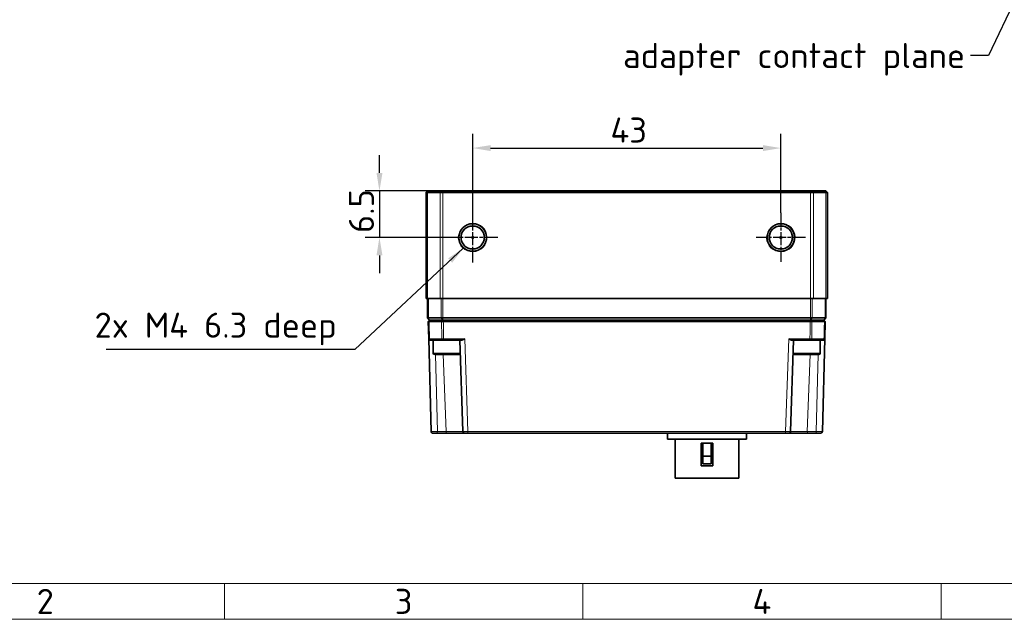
# Model space of a CAD drawing. Header units: millimetres. Extents: x 5 to 415, y 5 to 292.
# Tile 3 of 37: x 81 to 219, y 5 to 89. Entities that reach past the tile are written whole.
import ezdxf

# ---------------------------------------------------------------- set-up
doc = ezdxf.new("R2010")
doc.units = ezdxf.units.MM
doc.linetypes.add('CHAIN', pattern=[0.3543, 0.2362, -0.0295, 0.0591, -0.0295])
doc.linetypes.add('LONG_DASH_DOTTED', pattern=[0.3001, 0.2362, -0.0295, 0.0049, -0.0295])
for name, color, linetype, lineweight in [('Bemaßung (ISO)', 7, 'Continuous', 25), ('Mittelpunktmarkierung (ISO)', 7, 'LONG_DASH_DOTTED', 25), ('Rahmen (ISO)', 7, 'Continuous', 70), ('Sichtbar (ISO)', 7, 'Continuous', 35), ('Sichtbar schmal (ISO)', 7, 'Continuous', 18), ('Symbol (ISO)', 7, 'Continuous', 25)]:
    doc.layers.add(name, color=color, linetype=linetype, lineweight=lineweight)
doc.styles.add('Bezeichnungstext (ISO)', font='isocpeur.ttf')
doc.styles.add('Notiztext (ISO)', font='isocpeur.ttf')
doc.dimstyles.new('Standard (ISO)', dxfattribs={"dimtxt": 3.5, "dimasz": 2.5, "dimexe": 2, "dimexo": 0, "dimgap": 0.762, "dimtad": 1, "dimtoh": 1, "dimdec": 8, "dimrnd": 1e-08, "dimdsep": 46, "dimtxsty": 'Notiztext (ISO)', "dimcen": 0.09, "dimdle": 10, "dimclrd": 256, "dimclre": 256, "dimclrt": 256, "dimadec": 6, "dimazin": 2, "dimtfac": 0.514286, "dimtdec": 3, "dimtmove": 0, "dimatfit": 3, "dimfxl": 1, "dimtolj": 1, "dimlwd": -1, "dimlwe": -1, "dimarcsym": 0})
doc.dimstyles.new('Standard (ISO)$7', dxfattribs={"dimtxt": 3.5, "dimasz": 2.5, "dimexe": 2, "dimexo": 0, "dimgap": 0.762, "dimtad": 1, "dimtoh": 1, "dimdec": 8, "dimrnd": 1e-08, "dimdsep": 46, "dimtxsty": 'Notiztext (ISO)', "dimcen": 0.09, "dimdle": 10, "dimclrd": 256, "dimclre": 256, "dimclrt": 256, "dimadec": 6, "dimazin": 2, "dimtfac": 0.514286, "dimtdec": 3, "dimtmove": 0, "dimatfit": 3, "dimfxl": 1, "dimtolj": 1, "dimlwd": -1, "dimlwe": -1, "dimarcsym": 0})
doc.dimstyles.new('Standard - Methode 1b (ISO)$7', dxfattribs={"dimtxt": 3.5, "dimasz": 2.5, "dimexe": 2, "dimexo": 0, "dimgap": 0.762, "dimtad": 1, "dimtoh": 1, "dimrnd": 1e-08, "dimdsep": 46, "dimtxsty": 'Notiztext (ISO)', "dimcen": 0.09, "dimdle": 10, "dimclrd": 256, "dimclre": 256, "dimclrt": 256, "dimazin": 2, "dimtfac": 1, "dimtmove": 0, "dimatfit": 3, "dimfxl": 1, "dimtolj": 1, "dimlwd": -1, "dimlwe": -1, "dimarcsym": 0})

# ---------------------------------------------------------------- blocks, each defined once
blk = doc.blocks.new('*D55')
at = {"layer": 'Bemaßung (ISO)', "transparency": 16777216}
for p, q in [((144.64, 61.82), (144.64, 72.8)), ((187.64, 61.74), (187.64, 72.8)), ((147.14, 70.8), (185.14, 70.8))]:
    blk.add_line(p, q, dxfattribs=at)
for points in [[(147.14, 71.21), (147.14, 70.38), (144.64, 70.8)], [(185.14, 71.21), (185.14, 70.38), (187.64, 70.8)]]:
    blk.add_solid(points, dxfattribs=at)
at = {"layer": 'Defpoints', "color": 0, "transparency": 16777216}
for p in [(187.64, 70.8), (144.64, 61.82), (187.64, 61.74)]:
    blk.add_point(p, dxfattribs=at)
at = {"layer": 'Bemaßung (ISO)', "transparency": 16777216, "insert": (163.86, 75.06), "char_height": 3.5, "attachment_point": 1, "style": 'Notiztext (ISO)'}
blk.add_mtext('\\A1;43', dxfattribs=at)
blk = doc.blocks.new('*D56')
at = {"layer": 'Bemaßung (ISO)', "transparency": 16777216}
for p, q in [((131.63, 67.32), (131.63, 69.82)), ((140.49, 64.82), (129.63, 64.82)), ((131.63, 64.82), (131.63, 58.32)), ((141.14, 58.32), (129.63, 58.32)), ((131.63, 55.82), (131.63, 53.32))]:
    blk.add_line(p, q, dxfattribs=at)
for points in [[(131.22, 67.32), (132.05, 67.32), (131.63, 64.82)], [(131.22, 55.82), (132.05, 55.82), (131.63, 58.32)]]:
    blk.add_solid(points, dxfattribs=at)
at = {"layer": 'Defpoints', "color": 0, "transparency": 16777216}
for p in [(140.49, 64.82), (131.63, 58.32), (141.14, 58.32)]:
    blk.add_point(p, dxfattribs=at)
at = {"layer": 'Bemaßung (ISO)', "transparency": 16777216, "insert": (127.37, 58.94), "char_height": 3.5, "attachment_point": 1, "rotation": 90, "style": 'Notiztext (ISO)'}
blk.add_mtext('\\A1;6.5', dxfattribs=at)
blk = doc.blocks.new('Ränder Basler-A3')
at = {"layer": 'Rahmen (ISO)', "lineweight": 18}
blk.add_line((10, 10), (410, 10), dxfattribs=at)
at = {"layer": 'Rahmen (ISO)', "color": 7, "linetype": 'Continuous', "lineweight": 18}
for p, q in [((110, 10), (110, 5)), ((160, 10), (160, 5)), ((210, 10), (210, 5))]:
    blk.add_line(p, q, dxfattribs=at)
at = {"layer": 'Rahmen (ISO)', "color": 7, "lineweight": 18}
blk.add_line((415, 5), (5, 5), dxfattribs=at)
at = {"layer": 'Rahmen (ISO)', "char_height": 3.5, "attachment_point": 5, "style": 'Bezeichnungstext (ISO)'}
for s, insert in [('\\fISOCPEUR|b0|i0;\\H3.5000;2', (85, 7.5)), ('\\fISOCPEUR|b0|i0;\\H3.5000;3', (135, 7.5)), ('\\fISOCPEUR|b0|i0;\\H3.5000;4', (185, 7.5))]:
    blk.add_mtext(s, dxfattribs=dict(at, insert=insert))

msp = doc.modelspace()

# ---------------------------------------------------------------- linework, layer by layer
at = {"layer": 'Mittelpunktmarkierung (ISO)', "linetype": 'CHAIN', "ltscale": 7.778352}
for p, q in [((144.63831693, 61.81505128), (144.63831693, 54.81505128)), ((148.13831693, 58.31505128), (141.13831693, 58.31505128))]:
    msp.add_line(p, q, dxfattribs=at)
at = {"layer": 'Mittelpunktmarkierung (ISO)', "linetype": 'CHAIN', "ltscale": 7.603004}
for p, q in [((187.63831693, 61.73615128), (187.63831693, 54.89395128)), ((191.05941693, 58.31505128), (184.21721693, 58.31505128))]:
    msp.add_line(p, q, dxfattribs=at)
at = {"layer": 'Sichtbar (ISO)'}
for p, q in [((138.13831693, 64.61505128), (138.33831693, 64.81505128)), ((138.34282447, 64.61505128), (138.13831693, 64.61505128)), ((138.13831693, 64.61505128), (138.13831693, 49.81505128)), ((138.33831693, 64.81505128), (138.46102146, 64.81505128)), ((138.34282447, 64.61505128), (140.08997563, 64.61505128)), ((140.25131215, 64.81505128), (138.46102146, 64.81505128)), ((140.49331693, 64.61505128), (140.08997563, 64.61505128)), ((140.25131215, 64.81505128), (140.49331693, 64.81505128)), ((191.78331693, 64.81505128), (140.49331693, 64.81505128)), ((140.49331693, 64.61505128), (191.78331693, 64.61505128)), ((191.78331693, 64.81505128), (192.02532171, 64.81505128)), ((192.18665823, 64.61505128), (191.78331693, 64.61505128)), ((193.81561241, 64.81505128), (192.02532171, 64.81505128)), ((192.18665823, 64.61505128), (193.9338094, 64.61505128)), ((193.81561241, 64.81505128), (193.93831693, 64.81505128)), ((194.13831693, 64.61505128), (193.9338094, 64.61505128)), ((194.13831693, 64.61505128), (193.93831693, 64.81505128)), ((194.13831693, 64.61505128), (194.13831693, 49.81505128)), ((146.23831693, 58.0543499), (146.23831693, 58.57575266)), ((186.03831693, 58.0543499), (186.03831693, 58.57575266)), ((144.37761555, 56.71505128), (144.89901832, 56.71505128)), ((187.37761555, 56.71505128), (187.89901832, 56.71505128)), ((138.34282447, 49.81505128), (138.13831693, 49.81505128)), ((138.33831693, 49.81505128), (138.33831693, 47.07205128)), ((138.34282447, 49.81505128), (140.08997563, 49.81505128)), ((140.49331693, 49.81505128), (140.08997563, 49.81505128)), ((140.49331693, 49.81505128), (191.78331693, 49.81505128)), ((192.18665823, 49.81505128), (191.78331693, 49.81505128)), ((192.18665823, 49.81505128), (193.9338094, 49.81505128)), ((194.13831693, 49.81505128), (193.9338094, 49.81505128)), ((193.93831693, 49.81505128), (193.93831693, 47.07205128)), ((138.33831693, 47.07205128), (138.46191214, 47.07205128)), ((138.63831693, 46.77205128), (138.33831693, 47.07205128)), ((138.43831693, 46.57211982), (138.63308154, 46.77205128)), ((140.25066214, 47.07205128), (138.46191214, 47.07205128)), ((138.63831693, 46.77205128), (138.63308154, 46.77205128)), ((138.63831693, 46.77205128), (138.65083521, 46.77205128)), ((138.67602087, 46.77205128), (138.65083521, 46.77205128)), ((140.45789788, 46.77205128), (138.67602087, 46.77205128)), ((140.25066214, 47.07205128), (140.49331693, 47.07205128)), ((140.48419876, 46.77205128), (140.45789788, 46.77205128)), ((140.48419876, 46.77205128), (140.49331693, 46.77205128)), ((191.78331693, 47.07205128), (140.49331693, 47.07205128)), ((140.49331693, 46.77205128), (140.50989711, 46.77205128)), ((140.54266143, 46.77205128), (140.50989711, 46.77205128)), ((191.73397244, 46.77205128), (140.54266143, 46.77205128)), ((191.76673674, 46.77205128), (191.73397244, 46.77205128)), ((191.76673674, 46.77205128), (191.78331693, 46.77205128)), ((191.78331693, 47.07205128), (192.02597173, 47.07205128)), ((191.78331693, 46.77205128), (191.7924351, 46.77205128)), ((191.81873599, 46.77205128), (191.7924351, 46.77205128)), ((193.600613, 46.77205128), (191.81873599, 46.77205128)), ((193.81472173, 47.07205128), (192.02597173, 47.07205128)), ((193.62579865, 46.77205128), (193.600613, 46.77205128)), ((193.62579866, 46.77205128), (193.63831693, 46.77205128)), ((193.93831693, 47.07205128), (193.63831693, 46.77205128)), ((193.64355232, 46.77205128), (193.63831693, 46.77205128)), ((193.64355232, 46.77205128), (193.83831693, 46.57211982)), ((193.81472173, 47.07205128), (193.93831693, 47.07205128)), ((138.43831693, 46.57211982), (138.50130203, 44.16681589)), ((138.560804, 46.57211982), (140.30086818, 46.57211982)), ((140.54266143, 46.57211982), (191.73397244, 46.57211982)), ((191.97576569, 46.57211982), (193.71582986, 46.57211982)), ((193.77533183, 44.16681589), (193.83831693, 46.57211982)), ((138.84067158, 31.20681589), (138.50130203, 44.16681589)), ((138.7012335, 43.97205128), (138.74175884, 43.97205128)), ((138.74175884, 43.97205128), (140.49411946, 43.97205128)), ((139.13831693, 42.17205128), (139.13831693, 43.97205128)), ((140.49411946, 43.97205128), (140.57449351, 43.97205128)), ((140.57449351, 43.97205128), (143.06484044, 43.97205128)), ((142.84966299, 43.97205128), (143.28534554, 31.20523002)), ((188.99128833, 31.20523002), (189.42697088, 43.97205128)), ((189.21179343, 43.97205128), (191.70214036, 43.97205128)), ((191.70214036, 43.97205128), (191.7825144, 43.97205128)), ((191.7825144, 43.97205128), (193.53487503, 43.97205128)), ((193.13831693, 42.17205128), (193.13831693, 43.97205128)), ((193.77533183, 44.16681589), (193.43596229, 31.20681589)), ((193.53487503, 43.97205128), (193.57540037, 43.97205128)), ((142.73831693, 41.97205128), (139.33831693, 41.97205128)), ((192.93831693, 41.97205128), (189.53831693, 41.97205128)), ((139.66979688, 31.01205128), (139.04060304, 31.01205128)), ((139.66979688, 31.01205128), (140.89115863, 31.01205128)), ((140.89115863, 31.01205128), (143.48522918, 31.01205128)), ((143.98507359, 31.01205128), (143.48522918, 31.01205128)), ((143.98507359, 31.01205128), (188.29156028, 31.01205128)), ((171.83831693, 31.01205128), (171.83831693, 30.16205128)), ((182.83831693, 31.01205128), (182.83831693, 30.16205128)), ((188.79140469, 31.01205128), (188.29156028, 31.01205128)), ((188.79140469, 31.01205128), (191.38547524, 31.01205128)), ((191.38547524, 31.01205128), (192.60683699, 31.01205128)), ((193.23603083, 31.01205128), (192.60683699, 31.01205128)), ((182.83831693, 30.16205128), (171.83831693, 30.16205128)), ((172.91331693, 30.16205128), (172.91331693, 24.71205128)), ((176.53831693, 26.41205128), (176.53831693, 29.61205128)), ((178.13831693, 29.61205128), (176.53831693, 29.61205128)), ((176.73831693, 29.61205128), (176.73831693, 27.79120155)), ((177.93831693, 27.79120155), (177.93831693, 29.61205128)), ((178.13831693, 29.61205128), (178.13831693, 26.41205128)), ((181.76331693, 30.16205128), (181.76331693, 24.71205128)), ((176.73831693, 26.71205128), (176.73831693, 27.79120155)), ((176.73831693, 27.79120155), (177.93831693, 27.79120155)), ((177.93831693, 27.79120155), (177.93831693, 26.71205128)), ((176.53831693, 26.41205128), (178.13831693, 26.41205128)), ((177.93831693, 26.71205128), (176.73831693, 26.71205128)), ((181.76331693, 24.71205128), (172.91331693, 24.71205128))]:
    msp.add_line(p, q, dxfattribs=at)
for centre, radius in [((144.63831693, 58.31505128), 1.9211), ((144.63831693, 58.31505128), 1.6211), ((187.63831693, 58.31505128), 1.9211), ((187.63831693, 58.31505128), 1.6211), ((144.63831693, 58.31505128), 0.12324847), ((187.63831693, 58.31505128), 0.12324847)]:
    msp.add_circle(centre, radius, dxfattribs=at)
for centre, start, end in [((138.7012335, 44.17205128), 181.5, 270), ((193.57540037, 44.17205128), 270, 358.5), ((139.33831693, 42.17205128), 180, 270), ((142.73831693, 42.17205128), 270, 331.6508417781), ((189.53831693, 42.17205128), 208.349158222, 270), ((192.93831693, 42.17205128), 270, 0), ((139.04060304, 31.21205128), 181.5, 270), ((143.48522918, 31.21205128), 181.954526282, 270), ((188.79140469, 31.21205128), 270, 358.0454737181), ((193.23603083, 31.21205128), 270, 358.5)]:
    msp.add_arc(centre, 0.2, start, end, dxfattribs=at)
for points, knots in [([(144.37761555, 59.91505128), (144.46582656, 59.90518817), (144.55478352, 59.90103499), (144.72185035, 59.90103499), (144.81080731, 59.90518817), (144.89901832, 59.91505128)], [0.131587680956, 0.131587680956, 0.131587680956, 0.131587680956, 0.156647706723, 0.156647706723, 0.18170773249, 0.18170773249, 0.18170773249, 0.18170773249]), ([(187.37761555, 59.91505128), (187.46582656, 59.90518817), (187.55478352, 59.90103499), (187.72185035, 59.90103499), (187.81080731, 59.90518817), (187.89901832, 59.91505128)], [0.131587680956, 0.131587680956, 0.131587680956, 0.131587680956, 0.156647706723, 0.156647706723, 0.18170773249, 0.18170773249, 0.18170773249, 0.18170773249]), ([(143.03831693, 58.57575266), (143.04818005, 58.48754166), (143.05233323, 58.3985847), (143.05233323, 58.23151786), (143.04818005, 58.14256091), (143.03831693, 58.0543499)], [1.302752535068, 1.302752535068, 1.302752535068, 1.302752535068, 1.327812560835, 1.327812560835, 1.352872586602, 1.352872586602, 1.352872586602, 1.352872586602]), ([(146.23831693, 58.0543499), (146.22845382, 58.14256091), (146.22430064, 58.23151786), (146.22430064, 58.3985847), (146.22845382, 58.48754166), (146.23831693, 58.57575266)], [0.131587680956, 0.131587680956, 0.131587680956, 0.131587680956, 0.156647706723, 0.156647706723, 0.18170773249, 0.18170773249, 0.18170773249, 0.18170773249]), ([(146.23831693, 58.57575266), (146.24365978, 58.48766976), (146.24623652, 58.40053535), (146.24623652, 58.22956722), (146.24365978, 58.1424328), (146.23831693, 58.0543499)], [2.045589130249, 2.045589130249, 2.045589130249, 2.045589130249, 2.071234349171, 2.071234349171, 2.096879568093, 2.096879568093, 2.096879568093, 2.096879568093]), ([(186.03831693, 58.0543499), (186.03297409, 58.1424328), (186.03039734, 58.22956722), (186.03039734, 58.40053535), (186.03297409, 58.48766976), (186.03831693, 58.57575266)], [2.045589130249, 2.045589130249, 2.045589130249, 2.045589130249, 2.071234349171, 2.071234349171, 2.096879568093, 2.096879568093, 2.096879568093, 2.096879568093]), ([(186.03831693, 58.57575266), (186.04818005, 58.48754166), (186.05233323, 58.3985847), (186.05233323, 58.23151786), (186.04818005, 58.14256091), (186.03831693, 58.0543499)], [1.302752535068, 1.302752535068, 1.302752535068, 1.302752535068, 1.327812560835, 1.327812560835, 1.352872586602, 1.352872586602, 1.352872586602, 1.352872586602]), ([(189.23831693, 58.0543499), (189.22845382, 58.14256091), (189.22430064, 58.23151786), (189.22430064, 58.3985847), (189.22845382, 58.48754166), (189.23831693, 58.57575266)], [0.131587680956, 0.131587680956, 0.131587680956, 0.131587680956, 0.156647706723, 0.156647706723, 0.18170773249, 0.18170773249, 0.18170773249, 0.18170773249]), ([(144.89901832, 56.71505128), (144.81080731, 56.7249144), (144.72185035, 56.72906758), (144.55478352, 56.72906758), (144.46582656, 56.7249144), (144.37761555, 56.71505128)], [1.302752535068, 1.302752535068, 1.302752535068, 1.302752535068, 1.327812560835, 1.327812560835, 1.352872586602, 1.352872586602, 1.352872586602, 1.352872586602]), ([(187.89901832, 56.71505128), (187.81080731, 56.7249144), (187.72185035, 56.72906758), (187.55478352, 56.72906758), (187.46582656, 56.7249144), (187.37761555, 56.71505128)], [1.302752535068, 1.302752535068, 1.302752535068, 1.302752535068, 1.327812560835, 1.327812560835, 1.352872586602, 1.352872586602, 1.352872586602, 1.352872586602]), ([(138.43831693, 46.57211982), (138.4383237, 46.57186164), (138.44281853, 46.57168244), (138.46559835, 46.571432), (138.49068295, 46.57149549), (138.53367683, 46.57184851), (138.54398943, 46.57194485), (138.55490665, 46.57205781), (138.55685295, 46.57207795), (138.55881878, 46.57209862), (138.560804, 46.57211982)], [16.8650447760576, 16.8650447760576, 16.8650447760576, 16.8650447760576, 16.8681781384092, 16.8681781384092, 16.8731915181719, 16.8731915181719, 16.8746396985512, 16.8746396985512, 16.8746396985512, 16.8748978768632, 16.8748978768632, 16.8748978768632, 16.8748978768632]), ([(140.30086818, 46.57211982), (140.31861573, 46.57186164), (140.33991097, 46.57168143), (140.40233864, 46.5714314), (140.44769541, 46.57149674), (140.50822372, 46.57185189), (140.52167761, 46.57194646), (140.53521933, 46.57205732), (140.53769663, 46.5720776), (140.54017733, 46.57209843), (140.54266143, 46.57211982)], [17.1278656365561, 17.1278656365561, 17.1278656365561, 17.1278656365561, 17.1310098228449, 17.1310098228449, 17.136040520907, 17.136040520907, 17.137459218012, 17.137459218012, 17.137459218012, 17.1377187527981, 17.1377187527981, 17.1377187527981, 17.1377187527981]), ([(191.73397244, 46.57211982), (191.76396401, 46.57186164), (191.79364477, 46.57168244), (191.86769455, 46.57143199), (191.90984124, 46.57149549), (191.95372047, 46.57184854), (191.9628899, 46.57194487), (191.97132391, 46.57205781), (191.97282772, 46.57207795), (191.97430839, 46.57209862), (191.97576569, 46.57211982)], [22.2568529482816, 22.2568529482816, 22.2568529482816, 22.2568529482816, 22.259986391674, 22.259986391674, 22.2649999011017, 22.2649999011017, 22.2664478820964, 22.2664478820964, 22.2664478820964, 22.2667060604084, 22.2667060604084, 22.2667060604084, 22.2667060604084]), ([(193.71582986, 46.57211982), (193.72893717, 46.57197985), (193.74121391, 46.57186286), (193.78592922, 46.57149557), (193.81102459, 46.57143196), (193.83381387, 46.57168238), (193.83831017, 46.57186164), (193.83831693, 46.57211982)], [22.519673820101, 22.519673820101, 22.519673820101, 22.519673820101, 22.5213784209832, 22.5213784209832, 22.5263929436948, 22.5263929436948, 22.5295270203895, 22.5295270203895, 22.5295270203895, 22.5295270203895]), ([(143.54279859, 44.16681589), (143.46031527, 44.12194978), (143.37182896, 44.07389811), (143.24655221, 44.01752115), (143.20602077, 44.00133036), (143.13126318, 43.97893325), (143.09686364, 43.97202714), (143.06484044, 43.97205128)], [0, 0, 0, 0, 0.028171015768, 0.028171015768, 0.042256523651, 0.042256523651, 0.055589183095, 0.055589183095, 0.055589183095, 0.055589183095]), ([(189.21179343, 43.97205128), (189.17977023, 43.97202714), (189.14537069, 43.97893325), (189.0706131, 44.00133036), (189.03008166, 44.01752115), (188.90480491, 44.07389811), (188.8163186, 44.12194978), (188.73383528, 44.16681589)], [0.126506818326, 0.126506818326, 0.126506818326, 0.126506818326, 0.13983947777, 0.13983947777, 0.153924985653, 0.153924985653, 0.182096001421, 0.182096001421, 0.182096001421, 0.182096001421])]:
    msp.add_open_spline(points, degree=3, knots=knots, dxfattribs=at)
for points in [[(144.37761555, 56.71505128), (144.55454717, 56.70431915), (144.73129201, 56.70487791), (144.89901832, 56.71505128)], [(187.37761555, 56.71505128), (187.55454717, 56.70431915), (187.73129201, 56.70487791), (187.89901832, 56.71505128)]]:
    msp.add_open_spline(points, degree=3, dxfattribs=at)
at = {"layer": 'Sichtbar schmal (ISO)'}
for p, q in [((138.34282447, 64.61505128), (138.46102146, 64.81505128)), ((138.34282447, 64.61505128), (138.34282447, 49.81505128)), ((140.08997563, 64.61505128), (140.25131215, 64.81505128)), ((140.08997563, 64.61505128), (140.08997563, 49.81505128)), ((140.49331693, 64.61505128), (140.49331693, 64.81505128)), ((140.49331693, 64.61505128), (140.49331693, 49.81505128)), ((191.78331693, 64.61505128), (191.78331693, 64.81505128)), ((191.78331693, 64.61505128), (191.78331693, 49.81505128)), ((192.18665823, 64.61505128), (192.02532171, 64.81505128)), ((192.18665823, 64.61505128), (192.18665823, 49.81505128)), ((193.9338094, 64.61505128), (193.81561241, 64.81505128)), ((193.9338094, 64.61505128), (193.9338094, 49.81505128)), ((138.46191214, 49.81505128), (138.46191214, 47.07205128)), ((140.25066214, 49.81505128), (140.25066214, 47.07205128)), ((140.49331693, 49.81505128), (140.49331693, 47.07205128)), ((191.78331693, 49.81505128), (191.78331693, 47.07205128)), ((192.02597173, 49.81505128), (192.02597173, 47.07205128)), ((193.81472173, 49.81505128), (193.81472173, 47.07205128)), ((138.46191214, 47.07205128), (138.63831693, 46.77205128)), ((138.560804, 46.57211982), (138.67602087, 46.77205128)), ((140.49331693, 46.77205128), (140.25066214, 47.07205128)), ((140.30086818, 46.57211982), (140.45789788, 46.77205128)), ((140.49331693, 47.07205128), (140.49331693, 46.77205128)), ((140.54266143, 46.57211982), (140.54266143, 46.77205128)), ((191.73397244, 46.57211982), (191.73397244, 46.77205128)), ((192.02597173, 47.07205128), (191.78331693, 46.77205128)), ((191.78331693, 46.77205128), (191.78331693, 47.07205128)), ((191.97576569, 46.57211982), (191.81873599, 46.77205128)), ((193.71582986, 46.57211982), (193.600613, 46.77205128)), ((193.63831693, 46.77205128), (193.81472173, 47.07205128)), ((140.33337137, 44.16681589), (138.62287806, 44.16681589)), ((140.57449351, 43.97205128), (140.57449351, 44.16681589)), ((143.54279859, 44.16681589), (140.57449351, 44.16681589)), ((143.54279859, 44.16681589), (143.98507359, 31.20681589)), ((188.29156028, 31.20681589), (188.73383528, 44.16681589)), ((191.70214036, 44.16681589), (188.73383528, 44.16681589)), ((191.70214036, 43.97205128), (191.70214036, 44.16681589)), ((193.65375581, 44.16681589), (191.9432625, 44.16681589)), ((139.13831693, 42.17205128), (142.91109007, 42.17205128)), ((139.72154295, 31.20681589), (139.43964534, 41.97205128)), ((140.54424128, 41.97205128), (140.9429047, 31.20681589)), ((189.3655438, 42.17205128), (193.13831693, 42.17205128)), ((191.33372917, 31.20681589), (191.73239259, 41.97205128)), ((192.83698852, 41.97205128), (192.55509092, 31.20681589)), ((140.9429047, 31.20681589), (139.72154295, 31.20681589)), ((188.29156028, 31.20681589), (143.98507359, 31.20681589)), ((143.98507359, 31.01205128), (143.98507359, 31.20681589)), ((188.29156028, 31.01205128), (188.29156028, 31.20681589)), ((192.55509092, 31.20681589), (191.33372917, 31.20681589))]:
    msp.add_line(p, q, dxfattribs=at)
for centre in [(144.63831693, 58.31505128), (187.63831693, 58.31505128)]:
    msp.add_arc(centre, 2, 170, 80, dxfattribs=at)
for centre, major_axis, ratio, start_param, end_param in [((138.74175884, 44.17205128), (0, -0.2), 0.5946076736, 4.7385689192, 6.2831853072), ((140.49411946, 44.17205128), (0, -0.2), 0.8040159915, 4.7385689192, 6.2831853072), ((191.7825144, 44.17205128), (0, -0.2), 0.8040159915, 0, 1.544616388), ((193.53487503, 44.17205128), (0, -0.2), 0.5946076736, 0, 1.544616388), ((139.54077444, 31.21205128), (-0.70010288, -0.00523415), 0.0097379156, 0.0001821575, 1.8318849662), ((139.66979688, 31.21205128), (0, -0.2), 0.2588190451, 0, 1.544616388), ((140.89115863, 31.21205128), (0, -0.2), 0.2588190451, 0, 1.544616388), ((141.50978493, 31.21205128), (-2.20178214, 0.00740243), 0.0033565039, 1.3104105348, 2.5089961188), ((143.98552025, 31.21205128), (-0.70017473, -0.00682031), 0.0074703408, 0.0001821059, 1.5700856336), ((188.29111362, 31.21205128), (-0.70017473, 0.00682031), 0.0074703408, 1.5715070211, 3.1414105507), ((190.76684894, 31.21205128), (-2.20178214, -0.00740243), 0.0033565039, 0.6325965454, 1.831182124), ((191.38547524, 31.21205128), (0, -0.2), 0.2588190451, 4.7385689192, 6.2831853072), ((192.73585943, 31.21205128), (-0.70010288, 0.00523415), 0.0097379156, 1.3097076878, 3.1414104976), ((192.60683699, 31.21205128), (0, -0.2), 0.2588190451, 4.7385689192, 6.2831853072)]:
    msp.add_ellipse(centre, major_axis=major_axis, ratio=ratio, start_param=start_param, end_param=end_param, dxfattribs=at)
for points in [[(138.62287806, 44.16681589), (138.60218444, 44.9685842), (138.58149307, 45.77035217), (138.560804, 46.57211982)], [(140.30086818, 46.57211982), (140.31172828, 45.77035217), (140.32256256, 44.9685842), (140.33337137, 44.16681589)], [(140.57449351, 44.16681589), (140.56390762, 44.9685842), (140.55329704, 45.77035217), (140.54266143, 46.57211982)], [(191.73397244, 46.57211982), (191.72333683, 45.77035217), (191.71272625, 44.9685842), (191.70214036, 44.16681589)], [(191.9432625, 44.16681589), (191.95407131, 44.9685842), (191.96490559, 45.77035217), (191.97576569, 46.57211982)], [(193.71582986, 46.57211982), (193.6951408, 45.77035217), (193.67444943, 44.9685842), (193.65375581, 44.16681589)]]:
    msp.add_open_spline(points, degree=3, dxfattribs=at)
for points, knots in [([(138.62287806, 44.16681589), (138.59876855, 44.1665521), (138.57703975, 44.16636472), (138.53068143, 44.16611312), (138.5119114, 44.16618667), (138.50243539, 44.16657157), (138.50130548, 44.16668424), (138.50130203, 44.16681589)], [-0.0092956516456, -0.0092956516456, -0.0092956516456, -0.0092956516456, -0.0062961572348, -0.0062961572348, -0.0014969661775, -0.0014969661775, 0, 0, 0, 0]), ([(140.57449351, 44.16681589), (140.54450205, 44.1665521), (140.51406876, 44.16636472), (140.43912775, 44.16611312), (140.39693095, 44.16618667), (140.35212836, 44.16657157), (140.34227418, 44.16668424), (140.33337137, 44.16681589)], [-0.009295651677, -0.009295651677, -0.009295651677, -0.009295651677, -0.0062961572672, -0.0062961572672, -0.0014969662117, -0.0014969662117, 0, 0, 0, 0]), ([(191.9432625, 44.16681589), (191.92542379, 44.1665521), (191.90362287, 44.16636472), (191.84027325, 44.16611312), (191.7946879, 44.16618667), (191.73215301, 44.16657157), (191.71710828, 44.16668424), (191.70214036, 44.16681589)], [-0.0092956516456, -0.0092956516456, -0.0092956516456, -0.0092956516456, -0.0062961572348, -0.0062961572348, -0.0014969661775, -0.0014969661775, 0, 0, 0, 0]), ([(193.77533183, 44.16681589), (193.77532493, 44.1665521), (193.77071675, 44.16636472), (193.74734766, 44.16611312), (193.72185711, 44.16618667), (193.67721257, 44.16657157), (193.66578821, 44.16668424), (193.65375581, 44.16681589)], [-0.009295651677, -0.009295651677, -0.009295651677, -0.009295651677, -0.0062961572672, -0.0062961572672, -0.0014969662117, -0.0014969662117, 0, 0, 0, 0])]:
    msp.add_open_spline(points, degree=3, knots=knots, dxfattribs=at)

# ---------------------------------------------------------------- block references
msp.add_blockref('Ränder Basler-A3', (0, 0))

# ---------------------------------------------------------------- texts
at = {"layer": 'Symbol (ISO)', "insert": (213.34656, 85.47036147), "char_height": 3.4999999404, "width": 47.5811672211, "attachment_point": 3, "style": 'Notiztext (ISO)'}
msp.add_mtext('adapter contact plane', dxfattribs=at)
at = {"layer": 'Symbol (ISO)', "insert": (125.68134689, 43.26597293), "char_height": 3.4999999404, "width": 33.2119483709, "attachment_point": 9, "line_spacing_factor": 0.6125, "style": 'Notiztext (ISO)'}
msp.add_mtext('2x M4 6.3 deep', dxfattribs=at)

# ---------------------------------------------------------------- dimensions: what is measured, and where the dimension line sits
at = {"layer": 'Bemaßung (ISO)'}
for base, p1, p2, angle, override, picture, middle in [((187.6383169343, 70.7967060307), (144.6383169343, 61.8150512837), (187.6383169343, 61.7361512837), 180, {"dimgap": 0.762, "dimtoh": 0, "dimdec": 8, "dimtol": 0, "dimlim": 0, "dimtp": 0, "dimtm": 0, "dimtdec": 3, "dimtofl": 0, "dimatfit": 1}, '*D55', (166.1383169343, 70.7967060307)), ((131.6346454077, 58.3150512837), (140.4933169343, 64.8150512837), (141.1383169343, 58.3150512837), 90, {"dimgap": 0.762, "dimtoh": 0, "dimdec": 8, "dimtol": 0, "dimlim": 0, "dimtp": 0, "dimtm": 0, "dimtdec": 3, "dimtofl": 1, "dimatfit": 1}, '*D56', (131.6346454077, 61.5650512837))]:
    dim = msp.add_linear_dim(base=base, p1=p1, p2=p2, angle=angle, dimstyle='Standard (ISO)', override=override, dxfattribs=at)
    dim.commit()
    dim.dimension.update_dxf_attribs({"geometry": picture, "text_midpoint": middle, "dimtype": 160})

# ---------------------------------------------------------------- leaders
at = {"layer": 'Symbol (ISO)', "annotation_type": 0, "has_hookline": 1, "hookline_direction": 1}
for points, dimstyle, override, text_width in [([(232.15576932, 116.54782125), (216.60856, 83.7203615), (214.10856, 83.7203615)], 'Standard - Methode 1b (ISO)$7', {"dimtad": 0}, 46.89999772), ([(143.32969868, 56.8025969), (128.18134689, 42.68263961), (125.68134689, 42.68263961)], 'Standard (ISO)$7', {"dimgap": 0, "dimtad": 1}, 32.19999843)]:
    msp.add_leader(points, dimstyle=dimstyle, override=override, dxfattribs=dict(at, text_width=text_width))

doc.saveas('drawing.dxf')
